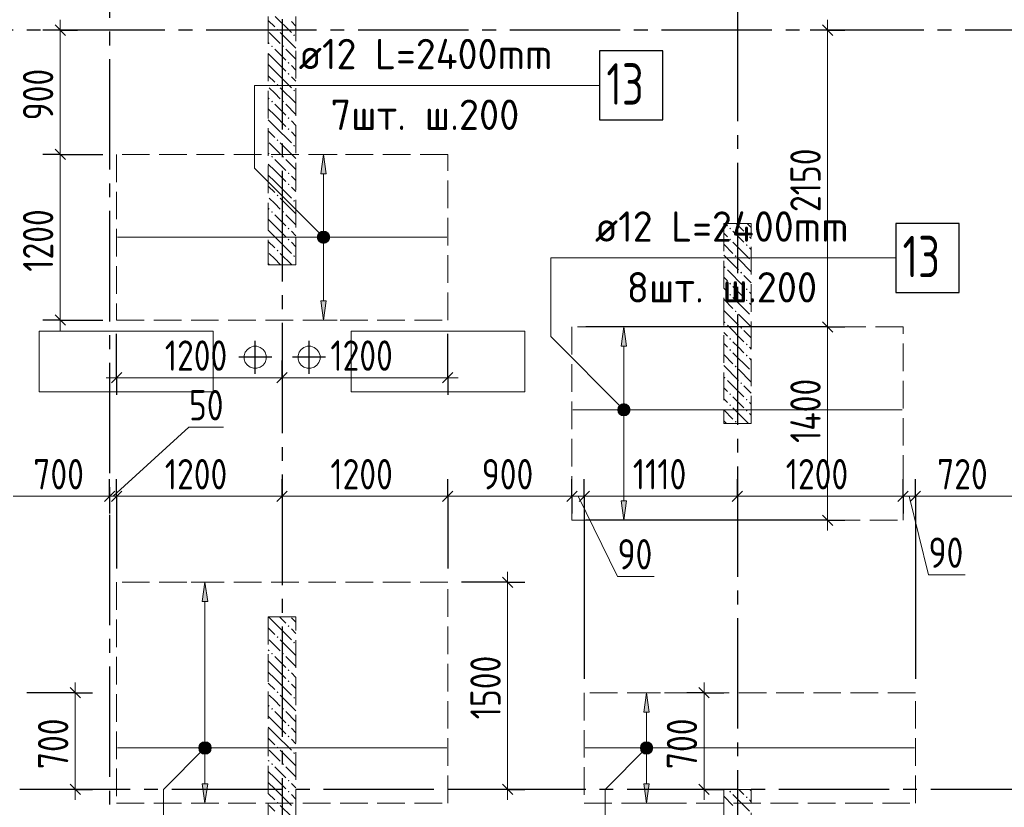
# Model space of a CAD drawing. Header units: millimetres. Extents: x 0 to 43617, y 0 to 59400.
# Tile 5 of 23: x 21172 to 28308, y 11700 to 17406. Entities that reach past the tile are written whole.
import ezdxf

# ---------------------------------------------------------------- set-up
doc = ezdxf.new("R2010")
doc.units = ezdxf.units.MM
doc.linetypes.add('______2', pattern=[270, 200, -70])
doc.linetypes.add('______5', pattern=[1100, 800, -100, 100, -100])
for name, color, linetype, lineweight in [('Standard', 7, 'Continuous', 25), ('ДОП Верх по Х', 7, 'Continuous', 25), ('ЖБ Перекрытие верхний уровень', 7, 'Continuous', 35), ('ЖБ Пилон', 7, 'Continuous', 35), ('Оси', 40, '______5', 18), ('Позиционная метка номер позиции', 7, 'Continuous', 13), ('Примечания', 7, 'Continuous', 25)]:
    doc.layers.add(name, color=color, linetype=linetype, lineweight=lineweight)
doc.styles.add('GOST 2.304-81', font='txt')
doc.styles.add('ISOCPEUR', font='txt')

msp = doc.modelspace()

# ---------------------------------------------------------------- hatches: boundary and pattern name
at = {"layer": 'ДОП Верх по Х', "linetype": 'Continuous', "lineweight": 13, "transparency": 33554687}
for points in [[(23394, 16290), (23374, 16430), (23354, 16290)], [(23336.5, 15830), (23411.5, 15830), (23406.2, 15848.8)], [(23336.5, 15830), (23406.2, 15848.8), (23341.7, 15848.8)], [(23341.7, 15848.8), (23406.2, 15848.8), (23392.7, 15862.3)], [(23341.7, 15848.8), (23392.7, 15862.3), (23355.2, 15862.3)], [(23355.2, 15862.3), (23392.7, 15862.3), (23374, 15867.5)], [(23341.7, 15811.3), (23411.5, 15830), (23336.5, 15830)], [(23341.7, 15811.3), (23406.2, 15811.3), (23411.5, 15830)], [(23355.2, 15797.8), (23406.2, 15811.3), (23341.7, 15811.3)], [(23355.2, 15797.8), (23392.7, 15797.8), (23406.2, 15811.3)], [(23392.7, 15797.8), (23355.2, 15797.8), (23374, 15792.5)], [(25570.8, 15040), (25550.8, 15180), (25530.8, 15040)], [(25513.3, 14580), (25588.3, 14580), (25583.1, 14598.8)], [(25513.3, 14580), (25583.1, 14598.8), (25518.6, 14598.8)], [(25518.6, 14561.3), (25588.3, 14580), (25513.3, 14580)], [(25518.6, 14598.8), (25583.1, 14598.8), (25569.6, 14612.3)], [(25518.6, 14598.8), (25569.6, 14612.3), (25532.1, 14612.3)], [(25518.6, 14561.3), (25583.1, 14561.3), (25588.3, 14580)], [(25532.1, 14547.8), (25583.1, 14561.3), (25518.6, 14561.3)], [(25532.1, 14612.3), (25569.6, 14612.3), (25550.8, 14617.5)], [(25532.1, 14547.8), (25569.6, 14547.8), (25583.1, 14561.3)], [(25569.6, 14547.8), (25532.1, 14547.8), (25550.8, 14542.5)], [(22535, 13190), (22515, 13330), (22495, 13190)], [(25735, 12390), (25715, 12530), (25695, 12390)], [(22477.5, 12130), (22552.5, 12130), (22547.2, 12148.8)], [(22477.5, 12130), (22547.2, 12148.8), (22482.7, 12148.8)], [(22482.7, 12148.8), (22547.2, 12148.8), (22533.7, 12162.3)], [(22482.7, 12148.8), (22533.7, 12162.3), (22496.2, 12162.3)], [(22496.2, 12162.3), (22533.7, 12162.3), (22515, 12167.5)], [(25677.5, 12130), (25752.5, 12130), (25747.2, 12148.8)], [(25677.5, 12130), (25747.2, 12148.8), (25682.7, 12148.8)], [(25682.7, 12148.8), (25747.2, 12148.8), (25733.7, 12162.3)], [(25682.7, 12148.8), (25733.7, 12162.3), (25696.2, 12162.3)], [(25696.2, 12162.3), (25733.7, 12162.3), (25715, 12167.5)], [(22482.7, 12111.3), (22552.5, 12130), (22477.5, 12130)], [(22482.7, 12111.3), (22547.2, 12111.3), (22552.5, 12130)], [(22496.2, 12097.8), (22547.2, 12111.3), (22482.7, 12111.3)], [(22496.2, 12097.8), (22533.7, 12097.8), (22547.2, 12111.3)], [(22533.7, 12097.8), (22496.2, 12097.8), (22515, 12092.5)], [(25682.7, 12111.3), (25752.5, 12130), (25677.5, 12130)], [(25682.7, 12111.3), (25747.2, 12111.3), (25752.5, 12130)], [(25696.2, 12097.8), (25747.2, 12111.3), (25682.7, 12111.3)], [(25696.2, 12097.8), (25733.7, 12097.8), (25747.2, 12111.3)], [(25733.7, 12097.8), (25696.2, 12097.8), (25715, 12092.5)]]:
    msp.add_hatch(color=7, dxfattribs=at).paths.add_polyline_path(points)
for points in [[(23394, 15370), (23374, 15230), (23354, 15370)], [(25570.8, 13920), (25550.8, 13780), (25530.8, 13920)], [(22535, 11870), (22515, 11730), (22495, 11870)], [(25735, 11870), (25715, 11730), (25695, 11870)]]:
    msp.add_hatch(color=7, dxfattribs=at).paths.add_polyline_path(points, flags=16)
at = {"layer": 'ЖБ Пилон', "linetype": 'Continuous', "lineweight": 18, "transparency": 33554687}
for points in [[(23034.5, 17333.1), (23040.9, 17339.6), (23047.4, 17333.1), (23040.9, 17326.6)], [(23154.4, 17293.1), (23160.9, 17299.6), (23167.4, 17293.1), (23160.9, 17286.6)], [(22994.5, 17213.1), (23001, 17219.6), (23007.5, 17213.1), (23001, 17206.6)], [(23074.5, 17213.1), (23081, 17219.6), (23087.5, 17213.1), (23081, 17206.6)], [(23114.5, 17093.1), (23121, 17099.6), (23127.4, 17093.1), (23121, 17086.6)], [(23114.5, 17013.1), (23121, 17019.6), (23127.4, 17013.1), (23121, 17006.6)], [(23034.5, 16933.1), (23040.9, 16939.6), (23047.4, 16933.1), (23040.9, 16926.6)], [(23154.4, 16893.1), (23160.9, 16899.6), (23167.4, 16893.1), (23160.9, 16886.6)], [(22994.5, 16813.1), (23001, 16819.6), (23007.5, 16813.1), (23001, 16806.6)], [(23074.5, 16813.1), (23081, 16819.6), (23087.5, 16813.1), (23081, 16806.6)], [(23114.5, 16693.1), (23121, 16699.6), (23127.4, 16693.1), (23121, 16686.6)], [(23114.5, 16613.1), (23121, 16619.6), (23127.4, 16613.1), (23121, 16606.6)], [(23034.5, 16533.1), (23040.9, 16539.6), (23047.4, 16533.1), (23040.9, 16526.6)], [(23154.4, 16493.1), (23160.9, 16499.6), (23167.4, 16493.1), (23160.9, 16486.6)], [(22994.5, 16413.1), (23001, 16419.6), (23007.5, 16413.1), (23001, 16406.6)], [(23074.5, 16413.1), (23081, 16419.6), (23087.5, 16413.1), (23081, 16406.6)], [(23114.5, 16293.1), (23121, 16299.6), (23127.4, 16293.1), (23121, 16286.6)], [(23114.5, 16213.1), (23121, 16219.6), (23127.4, 16213.1), (23121, 16206.6)], [(23034.5, 16133.1), (23040.9, 16139.6), (23047.4, 16133.1), (23040.9, 16126.6)], [(23154.4, 16093.1), (23160.9, 16099.6), (23167.4, 16093.1), (23160.9, 16086.6)], [(22994.5, 16013.1), (23001, 16019.6), (23007.5, 16013.1), (23001, 16006.6)], [(23074.5, 16013.1), (23081, 16019.6), (23087.5, 16013.1), (23081, 16006.6)], [(23114.5, 15893.1), (23121, 15899.6), (23127.4, 15893.1), (23121, 15886.6)], [(26314.5, 15893.1), (26321, 15899.6), (26327.4, 15893.1), (26321, 15886.6)], [(26434.5, 15853.1), (26440.9, 15859.6), (26447.4, 15853.1), (26440.9, 15846.6)], [(23114.5, 15813.1), (23121, 15819.6), (23127.4, 15813.1), (23121, 15806.6)], [(26314.5, 15813.1), (26321, 15819.6), (26327.4, 15813.1), (26321, 15806.6)], [(26434.5, 15773.1), (26440.9, 15779.6), (26447.4, 15773.1), (26440.9, 15766.6)], [(23034.5, 15733.1), (23040.9, 15739.6), (23047.4, 15733.1), (23040.9, 15726.6)], [(23154.4, 15693.1), (23160.9, 15699.6), (23167.4, 15693.1), (23160.9, 15686.6)], [(26354.4, 15693.1), (26360.9, 15699.6), (26367.4, 15693.1), (26360.9, 15686.6)], [(26274.5, 15613.1), (26281, 15619.6), (26287.5, 15613.1), (26281, 15606.6)], [(26394.5, 15573.1), (26401, 15579.6), (26407.5, 15573.1), (26401, 15566.6)], [(26314.5, 15493.1), (26321, 15499.6), (26327.4, 15493.1), (26321, 15486.6)], [(26314.5, 15413.1), (26321, 15419.6), (26327.4, 15413.1), (26321, 15406.6)], [(26434.5, 15453.1), (26440.9, 15459.6), (26447.4, 15453.1), (26440.9, 15446.6)], [(26434.5, 15373.1), (26440.9, 15379.6), (26447.4, 15373.1), (26440.9, 15366.6)], [(26354.4, 15293.1), (26360.9, 15299.6), (26367.4, 15293.1), (26360.9, 15286.6)], [(26274.5, 15213.1), (26281, 15219.6), (26287.5, 15213.1), (26281, 15206.6)], [(26394.5, 15173.1), (26401, 15179.6), (26407.5, 15173.1), (26401, 15166.6)], [(26314.5, 15093.1), (26321, 15099.6), (26327.4, 15093.1), (26321, 15086.6)], [(26434.5, 15053.1), (26440.9, 15059.6), (26447.4, 15053.1), (26440.9, 15046.6)], [(26314.5, 15013.1), (26321, 15019.6), (26327.4, 15013.1), (26321, 15006.6)], [(26434.5, 14973.1), (26440.9, 14979.6), (26447.4, 14973.1), (26440.9, 14966.6)], [(26354.4, 14893.1), (26360.9, 14899.6), (26367.4, 14893.1), (26360.9, 14886.6)], [(26274.5, 14813.1), (26281, 14819.6), (26287.5, 14813.1), (26281, 14806.6)], [(26394.5, 14773.1), (26401, 14779.6), (26407.5, 14773.1), (26401, 14766.6)], [(26314.5, 14693.1), (26321, 14699.6), (26327.4, 14693.1), (26321, 14686.6)], [(26434.5, 14653.1), (26440.9, 14659.6), (26447.4, 14653.1), (26440.9, 14646.6)], [(26314.5, 14613.1), (26321, 14619.6), (26327.4, 14613.1), (26321, 14606.6)], [(26434.5, 14573.1), (26440.9, 14579.6), (26447.4, 14573.1), (26440.9, 14566.6)], [(26354.4, 14493.1), (26360.9, 14499.6), (26367.4, 14493.1), (26360.9, 14486.6)], [(23114.5, 13013.1), (23121, 13019.6), (23127.4, 13013.1), (23121, 13006.6)], [(23034.5, 12933.1), (23040.9, 12939.6), (23047.4, 12933.1), (23040.9, 12926.6)], [(23154.4, 12893.1), (23160.9, 12899.6), (23167.4, 12893.1), (23160.9, 12886.6)], [(22994.5, 12813.1), (23001, 12819.6), (23007.5, 12813.1), (23001, 12806.6)], [(23074.5, 12813.1), (23081, 12819.6), (23087.5, 12813.1), (23081, 12806.6)], [(23114.5, 12693.1), (23121, 12699.6), (23127.4, 12693.1), (23121, 12686.6)], [(23114.5, 12613.1), (23121, 12619.6), (23127.4, 12613.1), (23121, 12606.6)], [(23034.5, 12533.1), (23040.9, 12539.6), (23047.4, 12533.1), (23040.9, 12526.6)], [(23154.4, 12493.1), (23160.9, 12499.6), (23167.4, 12493.1), (23160.9, 12486.6)], [(22994.5, 12413.1), (23001, 12419.6), (23007.5, 12413.1), (23001, 12406.6)], [(23074.5, 12413.1), (23081, 12419.6), (23087.5, 12413.1), (23081, 12406.6)], [(23114.5, 12293.1), (23121, 12299.6), (23127.4, 12293.1), (23121, 12286.6)], [(23114.5, 12213.1), (23121, 12219.6), (23127.4, 12213.1), (23121, 12206.6)], [(23034.5, 12133.1), (23040.9, 12139.6), (23047.4, 12133.1), (23040.9, 12126.6)], [(23154.4, 12093.1), (23160.9, 12099.6), (23167.4, 12093.1), (23160.9, 12086.6)], [(22994.5, 12013.1), (23001, 12019.6), (23007.5, 12013.1), (23001, 12006.6)], [(23074.5, 12013.1), (23081, 12019.6), (23087.5, 12013.1), (23081, 12006.6)], [(23114.5, 11893.1), (23121, 11899.6), (23127.4, 11893.1), (23121, 11886.6)], [(23114.5, 11813.1), (23121, 11819.6), (23127.4, 11813.1), (23121, 11806.6)], [(26314.5, 11813.1), (26321, 11819.6), (26327.4, 11813.1), (26321, 11806.6)], [(26434.5, 11773.1), (26440.9, 11779.6), (26447.4, 11773.1), (26440.9, 11766.6)], [(23034.5, 11733.1), (23040.9, 11739.6), (23047.4, 11733.1), (23040.9, 11726.6)]]:
    msp.add_hatch(color=7, dxfattribs=at).paths.add_polyline_path(points, flags=16)
at = {"layer": 'Позиционная метка номер позиции', "linetype": 'Continuous', "lineweight": 13, "transparency": 33554687}
for points in [[(23342.2, 15798.2), (23385.4, 15873.3), (23330.7, 15818.6)], [(23330.7, 15818.6), (23385.4, 15873.3), (23362.5, 15873.3)], [(23330.7, 15818.6), (23362.5, 15873.3), (23330.7, 15841.5)], [(23330.7, 15841.5), (23362.5, 15873.3), (23342.2, 15861.8)], [(23342.2, 15798.2), (23405.8, 15861.8), (23385.4, 15873.3)], [(23362.5, 15786.7), (23405.8, 15861.8), (23342.2, 15798.2)], [(23362.5, 15786.7), (23417.3, 15841.5), (23405.8, 15861.8)], [(23385.4, 15786.7), (23417.3, 15841.5), (23362.5, 15786.7)], [(23385.4, 15786.7), (23417.3, 15818.6), (23417.3, 15841.5)], [(23417.3, 15818.6), (23385.4, 15786.7), (23405.8, 15798.2)], [(25519, 14548.2), (25562.3, 14623.3), (25507.6, 14568.6)], [(25507.6, 14568.6), (25562.3, 14623.3), (25539.4, 14623.3)], [(25507.6, 14568.6), (25539.4, 14623.3), (25507.6, 14591.5)], [(25507.6, 14591.5), (25539.4, 14623.3), (25519, 14611.8)], [(25519, 14548.2), (25582.6, 14611.8), (25562.3, 14623.3)], [(25539.4, 14536.7), (25582.6, 14611.8), (25519, 14548.2)], [(25539.4, 14536.7), (25594.1, 14591.5), (25582.6, 14611.8)], [(25562.3, 14536.7), (25594.1, 14591.5), (25539.4, 14536.7)], [(25562.3, 14536.7), (25594.1, 14568.6), (25594.1, 14591.5)], [(25594.1, 14568.6), (25562.3, 14536.7), (25582.6, 14548.2)], [(22546.8, 12098.2), (22483.2, 12161.8), (22471.7, 12141.5)], [(22546.8, 12098.2), (22471.7, 12141.5), (22526.5, 12086.7)], [(22526.5, 12086.7), (22471.7, 12141.5), (22471.7, 12118.6)], [(22558.3, 12118.6), (22503.5, 12173.3), (22483.2, 12161.8)], [(22558.3, 12118.6), (22483.2, 12161.8), (22546.8, 12098.2)], [(22558.3, 12141.5), (22526.5, 12173.3), (22503.5, 12173.3)], [(22558.3, 12141.5), (22503.5, 12173.3), (22558.3, 12118.6)], [(22526.5, 12173.3), (22558.3, 12141.5), (22546.8, 12161.8)], [(25746.8, 12098.2), (25683.2, 12161.8), (25671.7, 12141.5)], [(25746.8, 12098.2), (25671.7, 12141.5), (25726.5, 12086.7)], [(25726.5, 12086.7), (25671.7, 12141.5), (25671.7, 12118.6)], [(25758.3, 12118.6), (25703.5, 12173.3), (25683.2, 12161.8)], [(25758.3, 12118.6), (25683.2, 12161.8), (25746.8, 12098.2)], [(25758.3, 12141.5), (25726.5, 12173.3), (25703.5, 12173.3)], [(25758.3, 12141.5), (25703.5, 12173.3), (25758.3, 12118.6)], [(25726.5, 12173.3), (25758.3, 12141.5), (25746.8, 12161.8)], [(22526.5, 12086.7), (22471.7, 12118.6), (22503.5, 12086.7)], [(22503.5, 12086.7), (22471.7, 12118.6), (22483.2, 12098.2)], [(25726.5, 12086.7), (25671.7, 12118.6), (25703.5, 12086.7)], [(25703.5, 12086.7), (25671.7, 12118.6), (25683.2, 12098.2)]]:
    msp.add_hatch(color=7, dxfattribs=at).paths.add_polyline_path(points)

# ---------------------------------------------------------------- linework, layer by layer
at = {"layer": 'Standard', "color": 7, "linetype": 'Continuous', "lineweight": 25, "transparency": 33554687}
for p, q in [((21428.1, 17367.5), (21503.1, 17292.5)), ((26989.4, 17367.5), (27064.4, 17292.5)), ((21428.1, 16467.5), (21503.1, 16392.5)), ((21428.1, 15267.5), (21503.1, 15192.5)), ((26989.4, 15217.5), (27064.4, 15142.5)), ((21836.5, 14774.8), (21911.5, 14849.8)), ((23036.5, 14774.8), (23111.5, 14849.8)), ((24236.5, 14774.8), (24311.5, 14849.8)), ((21786.5, 13915.6), (21861.5, 13990.6)), ((21836.5, 13915.6), (21911.5, 13990.6)), ((23036.5, 13915.6), (23111.5, 13990.6)), ((24236.5, 13915.6), (24311.5, 13990.6)), ((25136.5, 13915.6), (25211.5, 13990.6)), ((25226.5, 13915.6), (25301.5, 13990.6)), ((26336.5, 13915.6), (26411.5, 13990.6)), ((27536.5, 13915.6), (27611.5, 13990.6)), ((27626.5, 13915.6), (27701.5, 13990.6)), ((26989.4, 13817.5), (27064.4, 13742.5)), ((24670.7, 13367.5), (24745.7, 13292.5)), ((21537.1, 12567.5), (21612.1, 12492.5)), ((26094.3, 12567.5), (26169.3, 12492.5)), ((21537.1, 11867.5), (21612.1, 11792.5)), ((24670.7, 11867.5), (24745.7, 11792.5)), ((26094.3, 11867.5), (26169.3, 11792.5))]:
    msp.add_line(p, q, dxfattribs=at)
at = {"layer": 'Standard', "color": 7, "linetype": 'Continuous', "lineweight": 13, "transparency": 33554687}
for p, q in [((21465.6, 17330), (21465.6, 17405)), ((27026.9, 17330), (27026.9, 17405)), ((21465.6, 16430), (21465.6, 15230)), ((21465.6, 15230), (21465.6, 15155)), ((27026.9, 15180), (27026.9, 13780)), ((21874, 14812.3), (21799, 14812.3)), ((21874, 14812.3), (23074, 14812.3)), ((23074, 14812.3), (24274, 14812.3)), ((24274, 14812.3), (24349, 14812.3)), ((21849, 13953.1), (22399, 14453.1)), ((22399, 14453.1), (22649.3, 14453.1)), ((21124, 13953.1), (21824, 13953.1)), ((21824, 13953.1), (21874, 13953.1)), ((21874, 13953.1), (23074, 13953.1)), ((23074, 13953.1), (24274, 13953.1)), ((24274, 13953.1), (25174, 13953.1)), ((25174, 13953.1), (25264, 13953.1)), ((25219, 13953.1), (25504.8, 13373.1)), ((25264, 13953.1), (26374, 13953.1)), ((26374, 13953.1), (27574, 13953.1)), ((27574, 13953.1), (27664, 13953.1)), ((27619, 13953.1), (27758.6, 13384.9)), ((27664, 13953.1), (28384, 13953.1)), ((27026.9, 13780), (27026.9, 13705)), ((24708.2, 13330), (24708.2, 13405)), ((25504.8, 13373.1), (25770.7, 13373.1)), ((27758.6, 13384.9), (28024.5, 13384.9)), ((21574.6, 12530), (21574.6, 12605)), ((26131.8, 12530), (26131.8, 12605)), ((21574.6, 11830), (21574.6, 11755)), ((24708.2, 11830), (24708.2, 11755)), ((26131.8, 11830), (26131.8, 11755))]:
    msp.add_line(p, q, dxfattribs=at)
at = {"layer": 'Standard', "color": 251, "linetype": 'Continuous', "lineweight": -3, "true_color": 0x656565, "transparency": 33554687}
for p, q in [((21465.6, 17330), (21340.6, 17330)), ((21465.6, 17330), (21590.6, 17330)), ((21465.6, 17330), (21465.6, 17330)), ((27026.9, 17330), (26901.9, 17330)), ((27026.9, 17330), (27151.9, 17330)), ((27026.9, 17330), (27026.9, 17330)), ((21465.6, 16430), (21340.6, 16430)), ((21465.6, 16430), (21590.6, 16430)), ((21465.6, 16430), (21774, 16430)), ((21465.6, 15230), (21340.6, 15230)), ((21465.6, 15230), (21590.6, 15230)), ((21465.6, 15230), (21774, 15230)), ((21874, 14812.3), (21874, 15130)), ((24274, 14812.3), (24274, 15130)), ((27026.9, 15180), (26901.9, 15180)), ((27026.9, 15180), (27151.9, 15180)), ((21874, 14812.3), (21874, 14937.3)), ((23074, 14812.3), (23074, 14937.3)), ((24274, 14812.3), (24274, 14937.3)), ((21874, 14812.3), (21874, 14687.3)), ((23074, 14812.3), (23074, 14687.3)), ((23074, 14812.3), (23074, 14812.3)), ((24274, 14812.3), (24274, 14687.3)), ((21824, 13953.1), (21824, 14078.1)), ((21874, 13953.1), (21874, 14078.1)), ((23074, 13953.1), (23074, 14078.1)), ((24274, 13953.1), (24274, 14078.1)), ((25174, 13953.1), (25174, 14078.1)), ((25264, 13953.1), (25264, 14078.1)), ((26374, 13953.1), (26374, 14078.1)), ((27574, 13953.1), (27574, 14078.1)), ((27664, 13953.1), (27664, 14078.1)), ((21824, 13953.1), (21824, 13828.1)), ((21824, 13953.1), (21824, 13953.1)), ((21874, 13953.1), (21874, 13828.1)), ((23074, 13953.1), (23074, 13828.1)), ((23074, 13953.1), (23074, 13953.1)), ((24274, 13953.1), (24274, 13828.1)), ((25174, 13953.1), (25174, 13828.1)), ((25174, 13953.1), (25174, 13953.1)), ((25264, 13953.1), (25264, 13828.1)), ((26374, 13953.1), (26374, 13828.1)), ((26374, 13953.1), (26374, 13953.1)), ((27574, 13953.1), (27574, 13828.1)), ((27574, 13953.1), (27574, 13953.1)), ((27664, 13953.1), (27664, 13828.1)), ((27026.9, 13780), (25274, 13780)), ((27026.9, 13780), (26901.9, 13780)), ((27026.9, 13780), (27151.9, 13780)), ((24708.2, 13330), (24374, 13330)), ((24708.2, 13330), (24583.2, 13330)), ((24708.2, 13330), (24833.2, 13330)), ((21574.6, 12530), (21224, 12530)), ((21574.6, 12530), (21449.6, 12530)), ((21574.6, 12530), (21699.6, 12530)), ((26131.8, 12530), (26006.8, 12530)), ((26131.8, 12530), (26256.8, 12530)), ((26131.8, 12530), (26274, 12530)), ((21574.6, 11830), (21224, 11830)), ((21574.6, 11830), (21449.6, 11830)), ((21574.6, 11830), (21699.6, 11830)), ((24708.2, 11830), (24374, 11830)), ((24708.2, 11830), (24583.2, 11830)), ((24708.2, 11830), (24833.2, 11830)), ((26131.8, 11830), (26006.8, 11830)), ((26131.8, 11830), (26256.8, 11830)), ((26131.8, 11830), (26274, 11830))]:
    msp.add_line(p, q, dxfattribs=at)
at = {"layer": 'Standard', "color": 8, "linetype": '______5', "lineweight": -3, "transparency": 33554687}
for p, q in [((22879, 14840.5), (22879, 15079.5)), ((23269, 14840.5), (23269, 15079.5)), ((22998.5, 14960), (22759.5, 14960)), ((23388.5, 14960), (23149.5, 14960))]:
    msp.add_line(p, q, dxfattribs=at)
at = {"layer": 'Standard', "color": 7, "linetype": 'Continuous', "lineweight": 13, "transparency": 33554687}
for points in [[(21465.6, 17330), (21465.6, 16647.9), (21465.6, 16647.9), (21465.6, 16430)], [(27026.9, 17330), (27026.9, 16015.6), (27026.9, 16015.6), (27026.9, 15180)], [(24708.2, 13330), (24708.2, 12333.8), (24708.2, 12333.8), (24708.2, 11830)], [(21574.6, 12530), (21574.6, 11957.3), (21574.6, 11957.3), (21574.6, 11830)], [(26131.8, 12530), (26131.8, 11983.3), (26131.8, 11983.3), (26131.8, 11830)]]:
    msp.add_lwpolyline(points, dxfattribs=at)
at = {"layer": 'Standard', "color": 251, "linetype": 'Continuous', "lineweight": -3, "true_color": 0x656565, "transparency": 33554687}
for points in [[(27026.9, 15180), (27009.9, 15180), (27009.9, 15180), (25274, 15180)], [(21874, 13953.1), (21874, 13803.7), (21874, 13803.7), (21874, 13736.7), (21874, 13736.7), (21874, 13430)], [(24274, 13953.1), (24274, 13638.9), (24274, 13638.9), (24274, 13505.5), (24274, 13505.5), (24274, 13430)], [(25264, 13953.1), (25264, 13570.9), (25264, 13570.9), (25264, 13410.1), (25264, 13410.1), (25264, 12630)], [(27664, 13953.1), (27664, 13406.1), (27664, 13406.1), (27664, 12630)]]:
    msp.add_lwpolyline(points, dxfattribs=at)
at = {"layer": 'ДОП Верх по Х', "color": 7, "linetype": 'Continuous', "lineweight": 13, "transparency": 33554687}
for p, q in [((23174, 16930), (25282, 16930)), ((25320.5, 15680), (27428.5, 15680))]:
    msp.add_line(p, q, dxfattribs=at)
at = {"layer": 'ДОП Верх по Х', "color": 251, "linetype": 'Continuous', "lineweight": 13, "true_color": 0x494949, "transparency": 33554687}
for p, q in [((23374, 16430), (23274, 16430)), ((23374, 16430), (23354, 16290)), ((23394, 16290), (23374, 16430)), ((23374, 16430), (23474, 16430)), ((23374, 16430), (23374, 16430)), ((23354, 16290), (23394, 16290)), ((23374, 15860), (23374, 16290)), ((23336.5, 15830), (23336.5, 15830)), ((23374, 15370), (23374, 15800)), ((23411.5, 15830), (23411.5, 15830)), ((23374, 15230), (23354, 15370)), ((23354, 15370), (23394, 15370)), ((23394, 15370), (23374, 15230)), ((23374, 15230), (23274, 15230)), ((23374, 15230), (23474, 15230)), ((23374, 15230), (23374, 15230)), ((25550.8, 15180), (25450.8, 15180)), ((25550.8, 15180), (25530.8, 15040)), ((25570.8, 15040), (25550.8, 15180)), ((25550.8, 15180), (25650.8, 15180)), ((25550.8, 15180), (25550.8, 15180)), ((25530.8, 15040), (25570.8, 15040)), ((25550.8, 14610), (25550.8, 15040)), ((25513.3, 14580), (25513.3, 14580)), ((25588.3, 14580), (25588.3, 14580)), ((25550.8, 13920), (25550.8, 14550)), ((25550.8, 13780), (25530.8, 13920)), ((25530.8, 13920), (25570.8, 13920)), ((25570.8, 13920), (25550.8, 13780)), ((25550.8, 13780), (25450.8, 13780)), ((25550.8, 13780), (25650.8, 13780)), ((25550.8, 13780), (25550.8, 13780)), ((22515, 13330), (22415, 13330)), ((22515, 13330), (22495, 13190)), ((22535, 13190), (22515, 13330)), ((22515, 13330), (22615, 13330)), ((22515, 13330), (22515, 13330)), ((22495, 13190), (22535, 13190)), ((22515, 12160), (22515, 13190)), ((25715, 12530), (25615, 12530)), ((25715, 12530), (25695, 12390)), ((25735, 12390), (25715, 12530)), ((25715, 12530), (25815, 12530)), ((25715, 12530), (25715, 12530)), ((25695, 12390), (25735, 12390)), ((25715, 12160), (25715, 12390)), ((22477.5, 12130), (22477.5, 12130)), ((22515, 11870), (22515, 12100)), ((22552.5, 12130), (22552.5, 12130)), ((25677.5, 12130), (25677.5, 12130)), ((25715, 11870), (25715, 12100)), ((25752.5, 12130), (25752.5, 12130)), ((22515, 11730), (22495, 11870)), ((22495, 11870), (22535, 11870)), ((22535, 11870), (22515, 11730)), ((25715, 11730), (25695, 11870)), ((25695, 11870), (25735, 11870)), ((25735, 11870), (25715, 11730)), ((22515, 11730), (22415, 11730)), ((22515, 11730), (22615, 11730)), ((22515, 11730), (22515, 11730)), ((25715, 11730), (25615, 11730)), ((25715, 11730), (25815, 11730)), ((25715, 11730), (25715, 11730))]:
    msp.add_line(p, q, dxfattribs=at)
at = {"layer": 'ДОП Верх по Х', "color": 7, "linetype": 'Continuous', "lineweight": 18, "transparency": 33554687}
for p, q in [((21880, 15830), (24268, 15830)), ((25180, 14580), (27568, 14580)), ((21880, 12130), (24268, 12130)), ((25270, 12130), (27658, 12130))]:
    msp.add_line(p, q, dxfattribs=at)
at = {"layer": 'ДОП Верх по Х', "color": 7, "linetype": 'Continuous', "lineweight": 25, "transparency": 33554687}
for points in [[(25374, 16680), (25834, 16680), (25834, 17180), (25374, 17180), (25374, 16680)], [(27520.5, 15430), (27980.5, 15430), (27980.5, 15930), (27520.5, 15930), (27520.5, 15430)]]:
    msp.add_lwpolyline(points, dxfattribs=at)
at = {"layer": 'ДОП Верх по Х', "color": 251, "linetype": 'Continuous', "lineweight": 13, "true_color": 0x494949, "transparency": 33554687}
for centre in [(23374, 15830), (25550.8, 14580), (22515, 12130), (25715, 12130)]:
    msp.add_circle(centre, 37.5, dxfattribs=at)
at = {"layer": 'ЖБ Перекрытие верхний уровень', "color": 7, "linetype": 'Continuous', "lineweight": 18, "transparency": 33554687}
for p, q in [((22574, 15150), (21314, 15150)), ((21314, 15150), (21314, 14710)), ((22574, 14710), (22574, 15150)), ((24834, 15150), (23574, 15150)), ((23574, 15150), (23574, 14710)), ((24834, 14710), (24834, 15150)), ((22807.1, 14996.6), (22799.3, 14972.6)), ((22822, 15017), (22807.1, 14996.6)), ((22842.4, 15031.9), (22822, 15017)), ((22866.4, 15039.7), (22842.4, 15031.9)), ((22891.6, 15039.7), (22866.4, 15039.7)), ((22915.6, 15031.9), (22891.6, 15039.7)), ((22936, 15017), (22915.6, 15031.9)), ((22950.9, 14996.6), (22936, 15017)), ((22958.7, 14972.6), (22950.9, 14996.6)), ((23197.1, 14996.6), (23189.3, 14972.6)), ((23212, 15017), (23197.1, 14996.6)), ((23232.4, 15031.9), (23212, 15017)), ((23256.4, 15039.7), (23232.4, 15031.9)), ((23281.6, 15039.7), (23256.4, 15039.7)), ((23305.6, 15031.9), (23281.6, 15039.7)), ((23326, 15017), (23305.6, 15031.9)), ((23340.9, 14996.6), (23326, 15017)), ((23348.7, 14972.6), (23340.9, 14996.6)), ((22799.3, 14972.6), (22799.3, 14947.4)), ((22799.3, 14947.4), (22807.1, 14923.4)), ((22807.1, 14923.4), (22822, 14903)), ((22936, 14903), (22950.9, 14923.4)), ((22950.9, 14923.4), (22958.7, 14947.4)), ((22958.7, 14947.4), (22958.7, 14972.6)), ((23189.3, 14972.6), (23189.3, 14947.4)), ((23189.3, 14947.4), (23197.1, 14923.4)), ((23197.1, 14923.4), (23212, 14903)), ((23326, 14903), (23340.9, 14923.4)), ((23340.9, 14923.4), (23348.7, 14947.4)), ((23348.7, 14947.4), (23348.7, 14972.6)), ((22822, 14903), (22842.4, 14888.1)), ((22842.4, 14888.1), (22866.4, 14880.3)), ((22866.4, 14880.3), (22891.6, 14880.3)), ((22891.6, 14880.3), (22915.6, 14888.1)), ((22915.6, 14888.1), (22936, 14903)), ((23212, 14903), (23232.4, 14888.1)), ((23232.4, 14888.1), (23256.4, 14880.3)), ((23256.4, 14880.3), (23281.6, 14880.3)), ((23281.6, 14880.3), (23305.6, 14888.1)), ((23305.6, 14888.1), (23326, 14903)), ((21314, 14710), (22574, 14710)), ((23574, 14710), (24834, 14710))]:
    msp.add_line(p, q, dxfattribs=at)
at = {"layer": 'ЖБ Пилон', "color": 253, "linetype": '______2', "lineweight": 13, "true_color": 0xa0a0a0, "transparency": 33554687}
for p, q in [((22974, 17430), (22974, 15630)), ((23174, 15630), (23174, 17430)), ((26274, 15930), (26274, 14480)), ((26474, 15930), (26274, 15930)), ((26474, 14480), (26474, 15930)), ((22974, 15630), (23174, 15630)), ((26274, 14480), (26474, 14480)), ((22974, 13080), (22974, 11630)), ((23174, 13080), (22974, 13080)), ((23174, 11630), (23174, 13080)), ((26274, 11830), (26274, 10380)), ((26474, 11830), (26274, 11830)), ((26474, 10380), (26474, 11830))]:
    msp.add_line(p, q, dxfattribs=at)
at = {"layer": 'ЖБ Пилон', "color": 9, "linetype": 'Continuous', "lineweight": 18, "true_color": 0xc7c7c7, "transparency": 33554687}
for p, q in [((23024.1, 17430), (23140.9, 17313.1)), ((22974, 17400.1), (23021, 17353.1)), ((23140.9, 17393.1), (23174, 17360.1)), ((23021, 17273.1), (22981, 17313.1)), ((23060.9, 17233.1), (23021, 17273.1)), ((23060.9, 17313.1), (23174, 17200.1)), ((22974, 17240.1), (22981, 17233.1)), ((23021, 17113.1), (22974, 17160.1)), ((23021, 17193.1), (23101, 17113.1)), ((23101, 17193.1), (23174, 17120.1)), ((22974, 17080.1), (23021, 17033.1)), ((23021, 17113.1), (23101, 17033.1)), ((23174, 17040.1), (23140.9, 17073.1)), ((22974, 17000.1), (23021, 16953.1)), ((23021, 17033.1), (23140.9, 16913.1)), ((23140.9, 16993.1), (23174, 16960.1)), ((23021, 16873.1), (22981, 16913.1)), ((23060.9, 16913.1), (23174, 16800.1)), ((22974, 16840.1), (22981, 16833.1)), ((23060.9, 16833.1), (23021, 16873.1)), ((23021, 16793.1), (23101, 16713.1)), ((23101, 16793.1), (23174, 16720.1)), ((23021, 16713.1), (22974, 16760.1)), ((23021, 16713.1), (23101, 16633.1)), ((22974, 16680.1), (23021, 16633.1)), ((23021, 16633.1), (23140.9, 16513.1)), ((23174, 16640.1), (23140.9, 16673.1)), ((22974, 16600.1), (23021, 16553.1)), ((23140.9, 16593.1), (23174, 16560.1)), ((23021, 16473.1), (22981, 16513.1)), ((23060.9, 16513.1), (23174, 16400.1)), ((22974, 16440.1), (22981, 16433.1)), ((23060.9, 16433.1), (23021, 16473.1)), ((23021, 16313.1), (22974, 16360.1)), ((23021, 16393.1), (23101, 16313.1)), ((23101, 16393.1), (23174, 16320.1)), ((22974, 16280.1), (23021, 16233.1)), ((23021, 16313.1), (23101, 16233.1)), ((23174, 16240.1), (23140.9, 16273.1)), ((22974, 16200.1), (23021, 16153.1)), ((23021, 16233.1), (23140.9, 16113.1)), ((23140.9, 16193.1), (23174, 16160.1)), ((23021, 16073.1), (22981, 16113.1)), ((23060.9, 16033.1), (23021, 16073.1)), ((23060.9, 16113.1), (23174, 16000.1)), ((22974, 16040.1), (22981, 16033.1)), ((23021, 15993.1), (23101, 15913.1)), ((23101, 15993.1), (23174, 15920.1)), ((23021, 15913.1), (22974, 15960.1)), ((23021, 15913.1), (23101, 15833.1)), ((26284.1, 15930), (26301, 15913.1)), ((26364.1, 15930), (26421, 15873.1)), ((26474, 15900.1), (26444.1, 15930)), ((22974, 15880.1), (23021, 15833.1)), ((23174, 15840.1), (23140.9, 15873.1)), ((26274, 15860.1), (26301, 15833.1)), ((26381, 15833.1), (26340.9, 15873.1)), ((22974, 15800.1), (23021, 15753.1)), ((23021, 15833.1), (23140.9, 15713.1)), ((23140.9, 15793.1), (23174, 15760.1)), ((26274, 15780.1), (26340.9, 15713.1)), ((26340.9, 15793.1), (26460.9, 15673.1)), ((26421, 15793.1), (26381, 15833.1)), ((26460.9, 15833.1), (26474, 15820.1)), ((23021, 15673.1), (22981, 15713.1)), ((23060.9, 15713.1), (23144.1, 15630)), ((26274, 15700.1), (26381, 15593.1)), ((26460.9, 15753.1), (26474, 15740.1)), ((22974, 15640.1), (22981, 15633.1)), ((23060.9, 15633.1), (23021, 15673.1)), ((26381, 15673.1), (26474, 15580.1)), ((26301, 15593.1), (26421, 15473.1)), ((26274, 15540.1), (26301, 15513.1)), ((26474, 15500.1), (26421, 15553.1)), ((26274, 15460.1), (26301, 15433.1)), ((26381, 15433.1), (26340.9, 15473.1)), ((26421, 15393.1), (26381, 15433.1)), ((26460.9, 15433.1), (26474, 15420.1)), ((26274, 15380.1), (26340.9, 15313.1)), ((26340.9, 15393.1), (26460.9, 15273.1)), ((26460.9, 15353.1), (26474, 15340.1)), ((26274, 15300.1), (26381, 15193.1)), ((26381, 15273.1), (26474, 15180.1)), ((26274, 15140.1), (26301, 15113.1)), ((26301, 15193.1), (26421, 15073.1)), ((26474, 15100.1), (26421, 15153.1)), ((26274, 15060.1), (26301, 15033.1)), ((26381, 15033.1), (26340.9, 15073.1)), ((26340.9, 14993.1), (26460.9, 14873.1)), ((26421, 14993.1), (26381, 15033.1)), ((26460.9, 15033.1), (26474, 15020.1)), ((26274, 14980.1), (26340.9, 14913.1)), ((26460.9, 14953.1), (26474, 14940.1)), ((26274, 14900.1), (26381, 14793.1)), ((26381, 14873.1), (26474, 14780.1)), ((26301, 14793.1), (26421, 14673.1)), ((26274, 14740.1), (26301, 14713.1)), ((26474, 14700.1), (26421, 14753.1)), ((26274, 14660.1), (26301, 14633.1)), ((26381, 14633.1), (26340.9, 14673.1)), ((26421, 14593.1), (26381, 14633.1)), ((26460.9, 14633.1), (26474, 14620.1)), ((26274, 14580.1), (26340.9, 14513.1)), ((26340.9, 14593.1), (26454.1, 14480)), ((26274, 14500.1), (26294.1, 14480)), ((26460.9, 14553.1), (26474, 14540.1)), ((22974.1, 13080), (23021, 13033.1)), ((23054.1, 13080), (23101, 13033.1)), ((23174, 13040.1), (23140.9, 13073.1)), ((22974, 13000.1), (23021, 12953.1)), ((23021, 13033.1), (23140.9, 12913.1)), ((23140.9, 12993.1), (23174, 12960.1)), ((23021, 12873.1), (22981, 12913.1)), ((23060.9, 12833.1), (23021, 12873.1)), ((23060.9, 12913.1), (23174, 12800.1)), ((22974, 12840.1), (22981, 12833.1)), ((23021, 12793.1), (23101, 12713.1)), ((23101, 12793.1), (23174, 12720.1)), ((23021, 12713.1), (22974, 12760.1)), ((23021, 12713.1), (23101, 12633.1)), ((22974, 12680.1), (23021, 12633.1)), ((23021, 12633.1), (23140.9, 12513.1)), ((23174, 12640.1), (23140.9, 12673.1)), ((22974, 12600.1), (23021, 12553.1)), ((23140.9, 12593.1), (23174, 12560.1)), ((23021, 12473.1), (22981, 12513.1)), ((23060.9, 12513.1), (23174, 12400.1)), ((22974, 12440.1), (22981, 12433.1)), ((23060.9, 12433.1), (23021, 12473.1)), ((23021, 12313.1), (22974, 12360.1)), ((23021, 12393.1), (23101, 12313.1)), ((23101, 12393.1), (23174, 12320.1)), ((22974, 12280.1), (23021, 12233.1)), ((23021, 12313.1), (23101, 12233.1)), ((23174, 12240.1), (23140.9, 12273.1)), ((23021, 12233.1), (23140.9, 12113.1)), ((22974, 12200.1), (23021, 12153.1)), ((23140.9, 12193.1), (23174, 12160.1)), ((23021, 12073.1), (22981, 12113.1)), ((23060.9, 12033.1), (23021, 12073.1)), ((23060.9, 12113.1), (23174, 12000.1)), ((22974, 12040.1), (22981, 12033.1)), ((23021, 11993.1), (23101, 11913.1)), ((23101, 11993.1), (23174, 11920.1)), ((23021, 11913.1), (22974, 11960.1)), ((22974, 11880.1), (23021, 11833.1)), ((23021, 11913.1), (23101, 11833.1)), ((23174, 11840.1), (23140.9, 11873.1)), ((22974, 11800.1), (23021, 11753.1)), ((23021, 11833.1), (23140.9, 11713.1)), ((23140.9, 11793.1), (23174, 11760.1)), ((26274, 11780.1), (26340.9, 11713.1)), ((26340.9, 11793.1), (26460.9, 11673.1)), ((26421, 11793.1), (26384.1, 11830)), ((26464.1, 11830), (26474, 11820.1)), ((23021, 11673.1), (22981, 11713.1)), ((23060.9, 11713.1), (23144.1, 11630)), ((26460.9, 11753.1), (26474, 11740.1))]:
    msp.add_line(p, q, dxfattribs=at)
at = {"layer": 'Оси', "color": 8, "linetype": '______5', "lineweight": -3, "transparency": 33554687}
for p, q in [((21824, 57820), (21824, 7100)), ((26374, 25170), (26374, 7100)), ((23074, 22910), (23074, 7100)), ((33224, 17330), (3600, 17330)), ((34074, 11830), (3600, 11830))]:
    msp.add_line(p, q, dxfattribs=at)
at = {"layer": 'Позиционная метка номер позиции', "color": 7, "linetype": 'Continuous', "lineweight": 13, "transparency": 33554687}
for p, q in [((23342.2, 15861.8), (23342.2, 15861.8)), ((23405.8, 15861.8), (23405.8, 15861.8)), ((23342.2, 15798.2), (23342.2, 15798.2)), ((23405.8, 15798.2), (23405.8, 15798.2)), ((25519, 14611.8), (25519, 14611.8)), ((25582.6, 14611.8), (25582.6, 14611.8)), ((25519, 14548.2), (25519, 14548.2)), ((25582.6, 14548.2), (25582.6, 14548.2)), ((22483.2, 12161.8), (22483.2, 12161.8)), ((22546.8, 12161.8), (22546.8, 12161.8)), ((25683.2, 12161.8), (25683.2, 12161.8)), ((25746.8, 12161.8), (25746.8, 12161.8)), ((22483.2, 12098.2), (22483.2, 12098.2)), ((22546.8, 12098.2), (22546.8, 12098.2)), ((25683.2, 12098.2), (25683.2, 12098.2)), ((25746.8, 12098.2), (25746.8, 12098.2))]:
    msp.add_line(p, q, dxfattribs=at)
for points in [[(23374, 15830), (22874, 16330), (22874, 16930), (25374, 16930)], [(25550.8, 14580), (25020.5, 15110.4), (25020.5, 15680), (27520.5, 15680)], [(22515, 12130), (22215, 11830), (22215, 9600), (24715, 9600)], [(25715, 12130), (25415, 11830), (25415, 9600), (28915, 9600)]]:
    msp.add_lwpolyline(points, dxfattribs=at)
for centre in [(23374, 15830), (25550.8, 14580), (22515, 12130), (25715, 12130)]:
    msp.add_circle(centre, 45, dxfattribs=at)
at = {"layer": 'Примечания', "color": 7, "linetype": '______2', "lineweight": 18, "transparency": 33554687}
for p, q in [((24274, 16430), (21874, 16430)), ((21874, 16430), (21874, 15230)), ((24274, 15230), (24274, 16430)), ((21874, 15230), (24274, 15230)), ((27574, 15180), (25174, 15180)), ((25174, 15180), (25174, 13780)), ((27574, 13780), (27574, 15180)), ((25174, 13780), (27574, 13780)), ((24274, 13330), (21874, 13330)), ((21874, 13330), (21874, 11730)), ((24274, 11730), (24274, 13330)), ((27664, 12530), (25264, 12530)), ((25264, 12530), (25264, 11730)), ((27664, 11730), (27664, 12530)), ((21874, 11730), (24274, 11730)), ((25264, 11730), (27664, 11730))]:
    msp.add_line(p, q, dxfattribs=at)

# ---------------------------------------------------------------- texts
at = {"layer": 'Standard', "color": 7, "linetype": 'Continuous', "lineweight": 25, "transparency": 33554687, "char_height": 220, "attachment_point": 7, "rotation": 90, "style": 'GOST 2.304-81'}
for s, insert, width in [('900', (21415.6, 16676.7), 531.967), ('2150', (26976.9, 16012.6), 610.171), ('1200', (21415.6, 15579.8), 625.735), ('1400', (26976.9, 14339.8), 625.741), ('1500', (24658.1, 12337.6), 610.171), ('700', (21524.6, 11976.7), 531.96), ('700', (26081.8, 11976.7), 531.96)]:
    msp.add_mtext(s, dxfattribs=dict(at, insert=insert, width=width))
at = {"layer": 'Standard', "color": 7, "linetype": 'Continuous', "lineweight": 25, "transparency": 33554687, "char_height": 220, "attachment_point": 7, "style": 'GOST 2.304-81'}
for s, insert, width in [('1200', (22223.8, 14862.4), 625.741), ('1200', (23423.8, 14862.4), 625.741), ('50', (22399, 14503.1), 375.735), ('700', (21270.7, 14003.1), 531.973), ('1200', (22223.8, 14003.1), 625.741), ('1200', (23423.8, 14003.1), 625.741), ('900', (24520.7, 14003.1), 531.967), ('1110', (25615.7, 14003.1), 531.967), ('1200', (26723.8, 14003.1), 625.741), ('720', (27820.7, 14003.1), 531.96), ('90', (25504.8, 13423.1), 391.299), ('90', (27758.6, 13434.8), 391.305)]:
    msp.add_mtext(s, dxfattribs=dict(at, insert=insert, width=width))
at = {"layer": 'ДОП Верх по Х', "color": 7, "linetype": 'Continuous', "lineweight": 13, "transparency": 33554687, "attachment_point": 7, "style": 'ISOCPEUR'}
for s, insert, char_height, width in [('\\W0.96;ø12 L=2400mm ', (23194, 17047.3), 220, 2172.611), ('\\W0.75;13', (25424, 16790), 300, 472.289), ('\\W0.97;7шт. ш.200 ', (23425, 16607.3), 220, 1712.324), ('\\W0.96;ø12 L=2400mm ', (25340.5, 15797.4), 220, 2172.611), ('\\W0.75;13', (27570.5, 15540), 300, 472.272), ('\\W0.97;8шт. ш.200 ', (25571.5, 15357.3), 220, 1712.331)]:
    msp.add_mtext(s, dxfattribs=dict(at, insert=insert, char_height=char_height, width=width))

doc.saveas('drawing.dxf')
